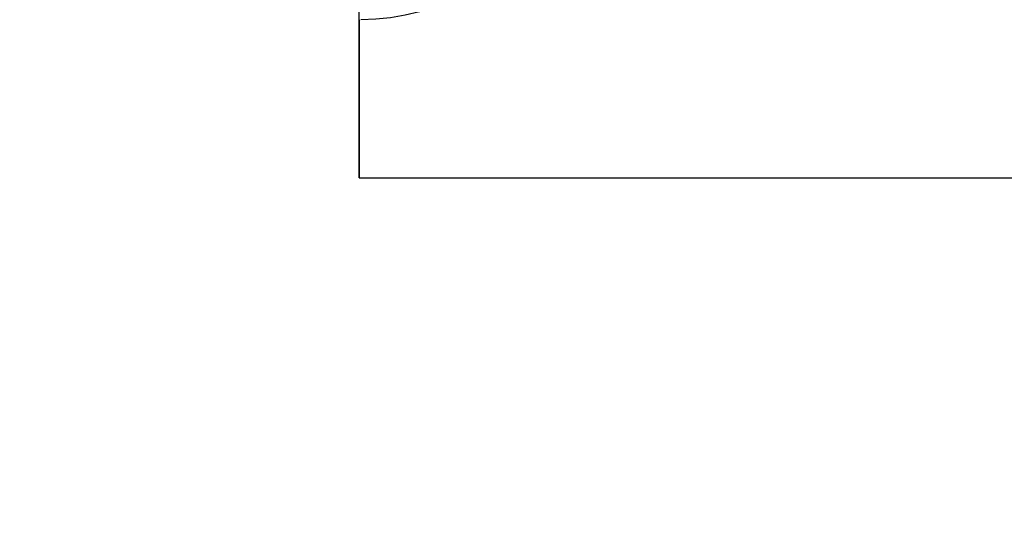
# Model space of a CAD drawing. Header units: millimetres. Extents: x 16 to 1336, y -27 to 28.
# Tile 91 of 256: x 50.82 to 55.5, y -4.37 to -1.99. Entities that reach past the tile are written whole.
import ezdxf

# ---------------------------------------------------------------- set-up
doc = ezdxf.new("R2010")
doc.units = ezdxf.units.MM
doc.layers.add('METAL NEGRO', color=7, linetype='Continuous')

msp = doc.modelspace()

# ---------------------------------------------------------------- linework, layer by layer
at = {"layer": 'METAL NEGRO'}
for p, q in [((52.4348, -2.7366, 14.0111), (52.4348, -1.9903, 14.0111)), ((52.4348, -2.2137, 12.4625), (52.4348, -2.2137, 15.858))]:
    msp.add_line(p, q, dxfattribs=at)
at = {"layer": 'METAL NEGRO', "extrusion": (0.642788, 5.68434e-14, -0.766044)}
msp.add_arc((-0.1903, 52.3079, 19.2479), 1.8, 90, 180, dxfattribs=at)
at = {"layer": 'METAL NEGRO', "extrusion": (1, 0, 0)}
for start, end in [(180, 229.5407), (138.5904, 180)]:
    msp.add_arc((0.2597, 14.1603, 52.4348), 3, start, end, dxfattribs=at)
at = {"layer": 'METAL NEGRO'}
msp.add_rational_spline([(49.907, -1.9903, 16.1603), (51.7525, -11.2403, 16.1603), (61.1848, -11.2403, 16.1603)], [0.931934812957, 0.746414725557, 1], degree=2, dxfattribs=at)
msp.add_open_spline([(52.4348, -2.7403, 14.1603), (61.1848, -2.7403, 14.1603)], degree=1, dxfattribs=at)

doc.saveas('drawing.dxf')
